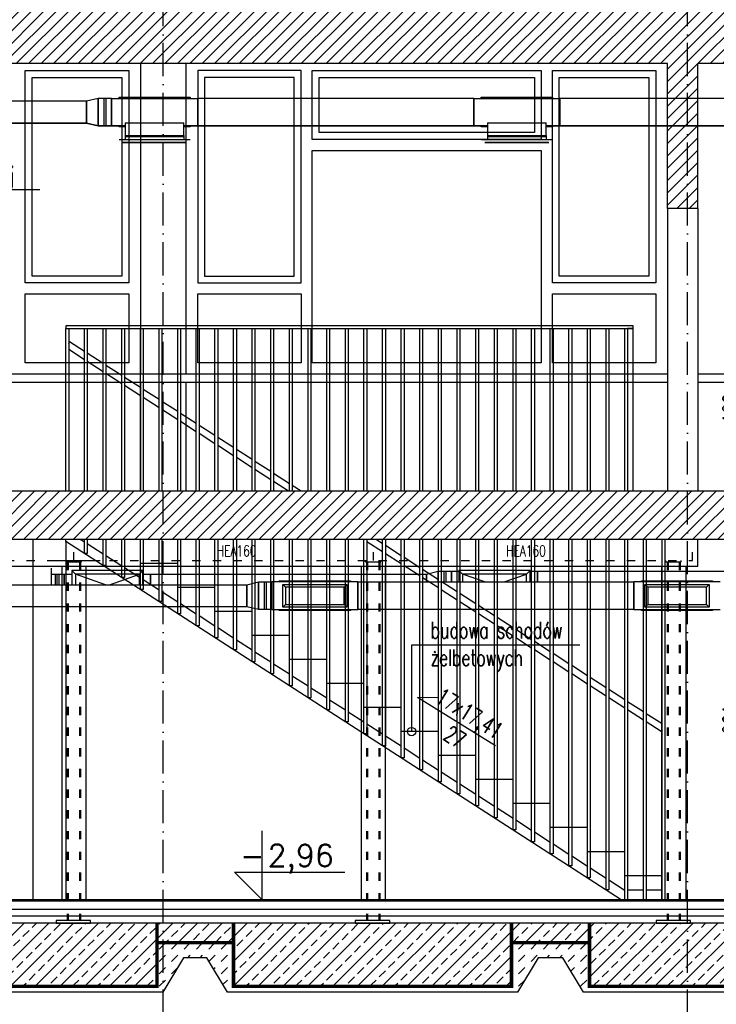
# Model space of a CAD drawing. Header units: millimetres. Extents: x 167273 to 188273, y -125105 to -88145.
# Tile 4 of 210: x 169468 to 169973, y -124735 to -124021. Entities that reach past the tile are written whole.
import ezdxf

# ---------------------------------------------------------------- set-up
doc = ezdxf.new("R2010")
doc.units = ezdxf.units.MM
for name, pattern in [('ACAD_ISO03W100', [30, 12, -18]), ('ACAD_ISO10W100', [18, 12, -3, 0, -3]), ('DASHED', [0.75, 0.5, -0.25])]:
    doc.linetypes.add(name, pattern=pattern)
for name, color, linetype in [('!_balustrada', 173, 'Continuous'), ('!_ppoz', 10, 'Continuous'), ('a-op_leader', 9, 'Continuous'), ('a-op_text', 9, 'Continuous'), ('a-osie', 1, 'ACAD_ISO10W100'), ('a-poziomy', 9, 'Continuous'), ('a-wymiary', 9, 'Continuous'), ('b-cienka', 9, 'Continuous'), ('b-izolacja', 8, 'BATTING'), ('b-konstrukcja', 17, 'Continuous'), ('b-przerywana1', 9, 'ACAD_ISO03W100'), ('b-widokowa', 7, 'Continuous'), ('b-ściany', 2, 'Continuous'), ('h-hatch', 8, 'Continuous')]:
    doc.layers.add(name, color=color, linetype=linetype)
doc.styles.add('PPAB_100', font='romans.shx', dxfattribs={"width": 0.7, "height": 12})
doc.styles.add('PPAB_50', font='romans.shx', dxfattribs={"width": 0.7, "height": 8})
doc.linetypes.add('BATTING', pattern='A,0.0001,-0.1,[134,ltypeshp.shx,S=0.1,R=0,X=-0.1,Y=0],-0.2,[134,ltypeshp.shx,S=0.1,R=180,X=0.1,Y=0],-0.1', length=0.4001)
doc.dimstyles.new('newPPAB_100', dxfattribs={"dimscale": 0, "dimtxt": 16, "dimasz": 1, "dimexe": 10, "dimexo": 10, "dimgap": 5, "dimtad": 1, "dimdec": 0, "dimzin": 0, "dimdsep": 46, "dimtxsty": 'PPAB_100', "dimblk": 'tick_50', "dimcen": 0.09, "dimdle": 5, "dimse1": 1, "dimse2": 1, "dimclrd": 9, "dimclre": 9, "dimclrt": 161, "dimadec": 0, "dimazin": 0, "dimtfac": 1, "dimtdec": 0, "dimtix": 1, "dimtmove": 2, "dimatfit": 0, "dimldrblk": 'tick_50', "dimfxl": 0, "dimtolj": 1, "dimtzin": 0, "dimarcsym": 0})
pattern_1 = [(45, (-27340.637, 31489.755), (-8.9802561, 8.9802561), []), (45, (-27331.656, 31489.755), (-8.9802561, 8.9802561), [6.35, -3.175])]
pattern_2 = [(45, (-27340.6366, 31489.7547), (-4.49012806, 4.49012806), [])]

# ---------------------------------------------------------------- blocks, each defined once
blk = doc.blocks.new('kota')
at = {"layer": 'a-op_text'}
for p, q in [((-27153.37, 102049.9), (-27153.37, 102074.9)), ((-27163.37, 102059.9), (-27123.37, 102059.9)), ((-27153.37, 102049.9), (-27163.37, 102059.9))]:
    blk.add_line(p, q, dxfattribs=at)
at = {"layer": 'a-op_text', "style": 'PPAB_50', "flags": 4}
for tag, p in [('ZNAK', (-27161.37, 102061.9)), ('WARTOSC', (-27151.37, 102061.9))]:
    blk.add_attdef(tag, p, '', height=8, dxfattribs=at)
blk = doc.blocks.new('went_piwnica_przekroj')
at = {"layer": 'h-hatch'}
for p, q in [((3073.99, -1137.66, -50.43), (2923.99, -1137.66, -50.43)), ((3082.49, -1135.66, -50.43), (3073.99, -1137.66, -50.43)), ((3073.99, -1137.66, -50.43), (3073.99, -1145.66, -50.43)), ((3073.99, -1145.66, -50.43), (3073.99, -1137.66, -50.43)), ((3082.49, -1145.66, -50.43), (3082.49, -1135.66, -50.43)), ((3082.49, -1135.66, -50.43), (3082.49, -1145.66, -50.43)), ((3091.99, -1135.66, -50.43), (3082.49, -1135.66, -50.43)), ((3086.49, -1135.66, -50.43), (3086.49, -1155.66, -50.43)), ((3087.99, -1135.66, -50.43), (3087.99, -1155.66, -50.43)), ((3091.99, -1135.66, -50.43), (3091.99, -1155.66, -50.43)), ((3091.99, -1135.66, -50.43), (3154.49, -1135.66, -50.43)), ((3091.99, -1145.66, -50.43), (3091.99, -1135.66, -50.43)), ((3154.49, -1135.66, -50.43), (3154.49, -1145.66, -50.43)), ((3354.49, -1135.66, -50.43), (3154.49, -1135.66, -50.43)), ((3154.49, -1155.66, -50.43), (3154.49, -1135.66, -50.43)), ((3354.49, -1135.66, -50.43), (3354.49, -1155.66, -50.43)), ((3354.49, -1135.66, -50.43), (3416.99, -1135.66, -50.43)), ((3354.49, -1145.66, -50.43), (3354.49, -1135.66, -50.43)), ((3416.99, -1135.66, -50.43), (3416.99, -1145.66, -50.43)), ((3642.99, -1135.66, -50.43), (3416.99, -1135.66, -50.43)), ((3416.99, -1155.66, -50.43), (3416.99, -1135.66, -50.43)), ((3073.99, -1145.66, -50.43), (3073.99, -1153.66, -50.43)), ((3073.99, -1153.66, -50.43), (3073.99, -1145.66, -50.43)), ((3082.49, -1155.66, -50.43), (3082.49, -1145.66, -50.43)), ((3082.49, -1145.66, -50.43), (3082.49, -1155.66, -50.43)), ((3091.99, -1155.66, -50.43), (3091.99, -1145.66, -50.43)), ((3154.49, -1145.66, -50.43), (3154.49, -1155.66, -50.43)), ((3354.49, -1155.66, -50.43), (3354.49, -1145.66, -50.43)), ((3416.99, -1145.66, -50.43), (3416.99, -1155.66, -50.43)), ((2923.99, -1153.66, -50.43), (3073.99, -1153.66, -50.43)), ((3073.99, -1153.66, -50.43), (3082.49, -1155.66, -50.43)), ((3082.49, -1155.66, -50.43), (3091.99, -1155.66, -50.43)), ((3101.99, -1155.66, -50.43), (3091.99, -1155.66, -50.43)), ((3101.99, -1153.46, -50.43), (3144.49, -1153.46, -50.43)), ((3101.99, -1153.46, -50.43), (3101.99, -1155.66, -50.43)), ((3101.99, -1155.66, -50.43), (3101.99, -1162.66, -50.43)), ((3144.49, -1162.66, -50.43), (3144.49, -1153.46, -50.43)), ((3154.49, -1155.66, -50.43), (3144.49, -1155.66, -50.43)), ((3154.49, -1155.66, -50.43), (3354.49, -1155.66, -50.43)), ((3364.49, -1155.66, -50.43), (3354.49, -1155.66, -50.43)), ((3364.49, -1153.46, -50.43), (3406.99, -1153.46, -50.43)), ((3364.49, -1153.46, -50.43), (3364.49, -1155.66, -50.43)), ((3364.49, -1155.66, -50.43), (3364.49, -1162.66, -50.43)), ((3406.99, -1162.66, -50.43), (3406.99, -1153.46, -50.43)), ((3416.99, -1155.66, -50.43), (3406.99, -1155.66, -50.43)), ((3416.99, -1155.66, -50.43), (3642.99, -1155.66, -50.43)), ((3101.99, -1162.66, -50.43), (3144.49, -1162.66, -50.43)), ((3101.99, -1162.66, -50.43), (3101.99, -1165.66, -50.43)), ((3144.49, -1162.66, -50.43), (3144.49, -1165.66, -50.43)), ((3364.49, -1162.66, -50.43), (3406.99, -1162.66, -50.43)), ((3364.49, -1162.66, -50.43), (3364.49, -1165.66, -50.43)), ((3406.99, -1162.66, -50.43), (3406.99, -1165.66, -50.43)), ((3101.99, -1165.66, -50.43), (3097.49, -1165.66, -50.43)), ((3144.49, -1165.66, -50.43), (3101.99, -1165.66, -50.43)), ((3148.99, -1165.66, -50.43), (3144.49, -1165.66, -50.43)), ((3364.49, -1165.66, -50.43), (3359.99, -1165.66, -50.43)), ((3406.99, -1165.66, -50.43), (3364.49, -1165.66, -50.43)), ((3411.49, -1165.66, -50.43), (3406.99, -1165.66, -50.43)), ((3065.84, -1480.41, -50.43), (3065.84, -1488.16, -50.43)), ((3112.34, -1480.41, -50.43), (3065.84, -1480.41, -50.43)), ((3087.68, -1488.16, -50.43), (3065.84, -1480.41, -50.43)), ((3090.5, -1488.16, -50.43), (3112.34, -1480.41, -50.43)), ((3112.34, -1488.16, -50.43), (3112.34, -1480.41, -50.43)), ((3346.34, -1480.41, -50.43), (3346.34, -1486.16, -50.43)), ((3392.84, -1480.41, -50.43), (3346.34, -1480.41, -50.43)), ((3362.54, -1486.16, -50.43), (3346.34, -1480.41, -50.43)), ((3376.63, -1486.16, -50.43), (3392.84, -1480.41, -50.43)), ((3392.84, -1486.16, -50.43), (3392.84, -1480.41, -50.43))]:
    blk.add_line(p, q, dxfattribs=at)
at = {"layer": 'h-hatch', "extrusion": (-1.22465e-16, -1, 1.83697e-16)}
for p, q in [((3097.49, -1134.91, -50.43), (3098.24, -1135.66, -50.43)), ((3097.49, -1134.91, -50.43), (3148.99, -1134.91, -50.43)), ((3097.49, -1135.66, -50.43), (3097.49, -1134.91, -50.43)), ((3148.24, -1135.66, -50.43), (3148.99, -1134.91, -50.43)), ((3148.99, -1134.91, -50.43), (3148.99, -1135.66, -50.43)), ((3359.99, -1134.91, -50.43), (3360.74, -1135.66, -50.43)), ((3359.99, -1134.91, -50.43), (3411.49, -1134.91, -50.43)), ((3359.99, -1135.66, -50.43), (3359.99, -1134.91, -50.43)), ((3410.74, -1135.66, -50.43), (3411.49, -1134.91, -50.43)), ((3411.49, -1134.91, -50.43), (3411.49, -1135.66, -50.43)), ((3073.99, -1153.66, -50.43), (2923.99, -1153.66, -50.43)), ((3082.49, -1155.66, -50.43), (3073.99, -1153.66, -50.43)), ((3091.99, -1155.66, -50.43), (3082.49, -1155.66, -50.43)), ((3091.99, -1155.66, -50.43), (3101.99, -1155.66, -50.43)), ((3097.49, -1156.41, -50.43), (3098.24, -1155.66, -50.43)), ((3097.49, -1156.41, -50.43), (3097.49, -1155.66, -50.43)), ((3144.49, -1155.66, -50.43), (3154.49, -1155.66, -50.43)), ((3148.99, -1156.41, -50.43), (3148.24, -1155.66, -50.43)), ((3148.99, -1155.66, -50.43), (3148.99, -1156.41, -50.43)), ((3354.49, -1155.66, -50.43), (3154.49, -1155.66, -50.43)), ((3354.49, -1155.66, -50.43), (3364.49, -1155.66, -50.43)), ((3359.99, -1156.41, -50.43), (3360.74, -1155.66, -50.43)), ((3359.99, -1156.41, -50.43), (3359.99, -1155.66, -50.43)), ((3406.99, -1155.66, -50.43), (3416.99, -1155.66, -50.43)), ((3411.49, -1156.41, -50.43), (3410.74, -1155.66, -50.43)), ((3411.49, -1155.66, -50.43), (3411.49, -1156.41, -50.43)), ((3642.99, -1155.66, -50.43), (3416.99, -1155.66, -50.43)), ((3101.99, -1156.41, -50.43), (3097.49, -1156.41, -50.43)), ((3148.99, -1156.41, -50.43), (3144.49, -1156.41, -50.43)), ((3364.49, -1156.41, -50.43), (3359.99, -1156.41, -50.43)), ((3411.49, -1156.41, -50.43), (3406.99, -1156.41, -50.43)), ((2990.12, -1488.16, -50.43), (3190.12, -1488.16, -50.43)), ((3190.12, -1488.16, -50.43), (3198.62, -1486.16, -50.43)), ((3190.12, -1488.16, -50.43), (3190.12, -1504.16, -50.43)), ((3190.12, -1504.16, -50.43), (3190.12, -1488.16, -50.43)), ((3198.62, -1506.16, -50.43), (3198.62, -1486.16, -50.43)), ((3198.62, -1486.16, -50.43), (3198.62, -1506.16, -50.43)), ((3198.62, -1486.16, -50.43), (3208.12, -1486.16, -50.43)), ((3202.62, -1486.16, -50.43), (3202.62, -1506.16, -50.43)), ((3204.12, -1486.16, -50.43), (3204.12, -1506.16, -50.43)), ((3208.12, -1486.16, -50.43), (3208.12, -1496.16, -50.43)), ((3270.62, -1486.16, -50.43), (3208.12, -1486.16, -50.43)), ((3208.12, -1506.16, -50.43), (3208.12, -1486.16, -50.43)), ((3213.62, -1485.41, -50.43), (3214.36, -1486.16, -50.43)), ((3213.62, -1485.41, -50.43), (3265.12, -1485.41, -50.43)), ((3213.62, -1486.16, -50.43), (3213.62, -1485.41, -50.43)), ((3264.36, -1486.16, -50.43), (3265.12, -1485.41, -50.43)), ((3265.12, -1485.41, -50.43), (3265.12, -1486.16, -50.43)), ((3270.62, -1486.16, -50.43), (3270.62, -1506.16, -50.43)), ((3270.62, -1486.16, -50.43), (3470.62, -1486.16, -50.43)), ((3270.62, -1496.16, -50.43), (3270.62, -1486.16, -50.43)), ((3470.62, -1486.16, -50.43), (3470.62, -1496.16, -50.43)), ((3533.12, -1486.16, -50.43), (3470.62, -1486.16, -50.43)), ((3470.62, -1506.16, -50.43), (3470.62, -1486.16, -50.43)), ((3476.12, -1485.41, -50.43), (3476.86, -1486.16, -50.43)), ((3476.12, -1485.41, -50.43), (3527.62, -1485.41, -50.43)), ((3476.12, -1486.16, -50.43), (3476.12, -1485.41, -50.43)), ((3526.86, -1486.16, -50.43), (3527.62, -1485.41, -50.43)), ((3527.62, -1485.41, -50.43), (3527.62, -1486.16, -50.43)), ((3208.12, -1496.16, -50.43), (3208.12, -1506.16, -50.43)), ((3270.62, -1506.16, -50.43), (3270.62, -1496.16, -50.43)), ((3470.62, -1496.16, -50.43), (3470.62, -1506.16, -50.43)), ((3190.12, -1504.16, -50.43), (2990.12, -1504.16, -50.43)), ((3198.62, -1506.16, -50.43), (3190.12, -1504.16, -50.43)), ((3208.12, -1506.16, -50.43), (3198.62, -1506.16, -50.43)), ((3208.12, -1506.16, -50.43), (3270.62, -1506.16, -50.43)), ((3213.62, -1506.91, -50.43), (3214.36, -1506.16, -50.43)), ((3213.62, -1506.91, -50.43), (3213.62, -1506.16, -50.43)), ((3265.12, -1506.91, -50.43), (3213.62, -1506.91, -50.43)), ((3265.12, -1506.91, -50.43), (3264.36, -1506.16, -50.43)), ((3265.12, -1506.16, -50.43), (3265.12, -1506.91, -50.43)), ((3470.62, -1506.16, -50.43), (3270.62, -1506.16, -50.43)), ((3470.62, -1506.16, -50.43), (3533.12, -1506.16, -50.43)), ((3476.12, -1506.91, -50.43), (3476.86, -1506.16, -50.43)), ((3476.12, -1506.91, -50.43), (3476.12, -1506.16, -50.43)), ((3527.62, -1506.91, -50.43), (3476.12, -1506.91, -50.43)), ((3527.62, -1506.91, -50.43), (3526.86, -1506.16, -50.43)), ((3527.62, -1506.16, -50.43), (3527.62, -1506.91, -50.43))]:
    blk.add_line(p, q, dxfattribs=at)
at = {"layer": 'h-hatch', "extrusion": (-1.83697e-16, -1, 3.06162e-16)}
for p, q in [((3101.99, -1165.66, -50.43), (3099.99, -1165.66, -50.43)), ((3146.49, -1167.66, -50.43), (3099.99, -1167.66, -50.43)), ((3146.49, -1167.66, -50.43), (3099.99, -1167.66, -50.43)), ((3099.99, -1167.66, -50.43), (3146.49, -1167.66, -50.43)), ((3101.99, -1163.66, -50.43), (3101.99, -1165.66, -50.43)), ((3144.49, -1163.66, -50.43), (3101.99, -1163.66, -50.43)), ((3144.49, -1165.66, -50.43), (3101.99, -1165.66, -50.43)), ((3144.49, -1163.66, -50.43), (3144.49, -1165.66, -50.43)), ((3146.49, -1165.66, -50.43), (3144.49, -1165.66, -50.43)), ((3364.49, -1165.66, -50.43), (3362.49, -1165.66, -50.43)), ((3408.99, -1167.66, -50.43), (3362.49, -1167.66, -50.43)), ((3408.99, -1167.66, -50.43), (3362.49, -1167.66, -50.43)), ((3362.49, -1167.66, -50.43), (3408.99, -1167.66, -50.43)), ((3364.49, -1163.66, -50.43), (3364.49, -1165.66, -50.43)), ((3406.99, -1163.66, -50.43), (3364.49, -1163.66, -50.43)), ((3406.99, -1165.66, -50.43), (3364.49, -1165.66, -50.43)), ((3406.99, -1163.66, -50.43), (3406.99, -1165.66, -50.43)), ((3408.99, -1165.66, -50.43), (3406.99, -1165.66, -50.43))]:
    blk.add_line(p, q, dxfattribs=at)
at = {"layer": 'h-hatch', "extrusion": (2.44929e-16, 1, -1.83697e-16)}
for p, q in [((3048.34, -1476.16, -50.43), (3048.34, -1480.66, -50.43)), ((3048.34, -1480.66, -50.43), (3048.34, -1488.16, -50.43)), ((3051.34, -1480.66, -50.43), (3048.34, -1480.66, -50.43)), ((3048.34, -1480.66, -50.43), (3048.34, -1488.16, -50.43)), ((3057.84, -1480.66, -50.43), (3048.34, -1480.66, -50.43)), ((3051.34, -1488.16, -50.43), (3051.34, -1480.66, -50.43)), ((3052.34, -1480.66, -50.43), (3052.34, -1488.16, -50.43)), ((3053.84, -1480.66, -50.43), (3053.84, -1488.16, -50.43)), ((3057.84, -1480.66, -50.43), (3057.84, -1488.16, -50.43)), ((3063.34, -1480.66, -50.43), (3057.84, -1480.66, -50.43)), ((3057.84, -1488.16, -50.43), (3057.84, -1480.66, -50.43)), ((3063.34, -1477.91, -50.43), (3065.84, -1480.41, -50.43)), ((3063.34, -1477.91, -50.43), (3063.34, -1488.16, -50.43)), ((3114.84, -1477.91, -50.43), (3063.34, -1477.91, -50.43)), ((3114.84, -1477.91, -50.43), (3112.34, -1480.41, -50.43)), ((3114.84, -1488.16, -50.43), (3114.84, -1477.91, -50.43)), ((3120.34, -1480.66, -50.43), (3114.84, -1480.66, -50.43)), ((3120.34, -1480.66, -50.43), (3120.34, -1488.16, -50.43)), ((3320.34, -1480.66, -50.43), (3120.34, -1480.66, -50.43)), ((3120.34, -1488.16, -50.43), (3120.34, -1480.66, -50.43)), ((3328.84, -1478.66, -50.43), (3320.34, -1480.66, -50.43)), ((3320.34, -1480.66, -50.43), (3320.34, -1486.16, -50.43)), ((3320.34, -1486.16, -50.43), (3320.34, -1480.66, -50.43)), ((3328.84, -1486.16, -50.43), (3328.84, -1478.66, -50.43)), ((3328.84, -1478.66, -50.43), (3328.84, -1486.16, -50.43)), ((3338.34, -1478.66, -50.43), (3328.84, -1478.66, -50.43)), ((3332.84, -1478.66, -50.43), (3332.84, -1486.16, -50.43)), ((3334.34, -1478.66, -50.43), (3334.34, -1486.16, -50.43)), ((3338.34, -1478.66, -50.43), (3338.34, -1486.16, -50.43)), ((3343.84, -1478.66, -50.43), (3338.34, -1478.66, -50.43)), ((3338.34, -1486.16, -50.43), (3338.34, -1478.66, -50.43)), ((3343.84, -1477.91, -50.43), (3346.34, -1480.41, -50.43)), ((3343.84, -1477.91, -50.43), (3343.84, -1486.16, -50.43)), ((3395.34, -1477.91, -50.43), (3343.84, -1477.91, -50.43)), ((3395.34, -1477.91, -50.43), (3392.84, -1480.41, -50.43)), ((3395.34, -1486.16, -50.43), (3395.34, -1477.91, -50.43)), ((3400.84, -1478.66, -50.43), (3395.34, -1478.66, -50.43)), ((3400.84, -1478.66, -50.43), (3400.84, -1486.16, -50.43)), ((3600.84, -1478.66, -50.43), (3400.84, -1478.66, -50.43)), ((3400.84, -1486.16, -50.43), (3400.84, -1478.66, -50.43))]:
    blk.add_line(p, q, dxfattribs=at)
at = {"layer": 'h-hatch', "extrusion": (0, -1.22465e-16, -1)}
for p, q in [((3216.12, -1487.91, -50.43), (3218.12, -1489.91, -50.43)), ((3216.12, -1487.91, -50.43), (3262.62, -1487.91, -50.43)), ((3216.12, -1504.41, -50.43), (3216.12, -1487.91, -50.43)), ((3260.62, -1489.91, -50.43), (3218.12, -1489.91, -50.43)), ((3218.12, -1489.91, -50.43), (3218.12, -1502.41, -50.43)), ((3260.62, -1489.91, -50.43), (3262.62, -1487.91, -50.43)), ((3260.62, -1502.41, -50.43), (3260.62, -1489.91, -50.43)), ((3262.62, -1487.91, -50.43), (3262.62, -1504.41, -50.43)), ((3478.62, -1487.91, -50.43), (3480.62, -1489.91, -50.43)), ((3478.62, -1487.91, -50.43), (3525.12, -1487.91, -50.43)), ((3478.62, -1504.41, -50.43), (3478.62, -1487.91, -50.43)), ((3523.12, -1489.91, -50.43), (3480.62, -1489.91, -50.43)), ((3480.62, -1489.91, -50.43), (3480.62, -1502.41, -50.43)), ((3523.12, -1489.91, -50.43), (3525.12, -1487.91, -50.43)), ((3523.12, -1502.41, -50.43), (3523.12, -1489.91, -50.43)), ((3525.12, -1487.91, -50.43), (3525.12, -1504.41, -50.43)), ((3216.12, -1504.41, -50.43), (3218.12, -1502.41, -50.43)), ((3262.62, -1504.41, -50.43), (3216.12, -1504.41, -50.43)), ((3218.12, -1502.41, -50.43), (3260.62, -1502.41, -50.43)), ((3262.62, -1504.41, -50.43), (3260.62, -1502.41, -50.43)), ((3478.62, -1504.41, -50.43), (3480.62, -1502.41, -50.43)), ((3525.12, -1504.41, -50.43), (3478.62, -1504.41, -50.43)), ((3480.62, -1502.41, -50.43), (3523.12, -1502.41, -50.43)), ((3525.12, -1504.41, -50.43), (3523.12, -1502.41, -50.43))]:
    blk.add_line(p, q, dxfattribs=at)
blk = doc.blocks.new('tick_50')
at = {"color": 9, "ltscale": 20}
for p, q in [((0, 10), (0, -10)), ((-5, 0), (5, 0))]:
    blk.add_line(p, q, dxfattribs=at)
at = {"color": 0}
blk.add_line((2.5, 2.5), (-2.5, -2.5), dxfattribs=at)

msp = doc.modelspace()

# ---------------------------------------------------------------- hatches: boundary and pattern name
at = {"layer": 'h-hatch'}
h = msp.add_hatch(dxfattribs=at)
h.set_pattern_fill('ANSI31', color=256, scale=2, style=0)
h.set_pattern_definition(pattern_2)
h.paths.add_polyline_path([(170700.81, -124013.12), (169967.82, -124013.12), (169967.82, -123883.15), (169937.81, -123883.15), (169937.81, -124013.12), (169206.81, -124013.12), (169206.81, -123883.15), (169176.81, -123883.15), (169176.81, -124013.12), (168881.81, -124013.12), (168881.81, -123997.22), (168851.21, -123997.22), (168851.21, -123981.31), (168820.61, -123981.31), (168820.61, -123965.4), (168790.01, -123965.4), (168790.01, -123949.49), (168759.41, -123949.49), (168759.41, -123933.58), (168728.81, -123933.58), (168728.81, -123917.67), (168698.21, -123917.67), (168698.21, -123901.76), (168667.61, -123901.76), (168667.61, -123885.85), (168637.01, -123885.85), (168637.01, -123883.15), (168594.96, -123883.15), (168876.81, -124029.68), (168876.81, -124053.12), (169174.81, -124053.12), (170700.81, -124053.12)])
h = msp.add_hatch(dxfattribs=at)
h.set_pattern_fill('ANSI31', color=256, scale=2, style=0)
h.set_pattern_definition(pattern_2)
h.paths.add_polyline_path([(169937.81, -124363.12), (169206.81, -124363.12), (169206.81, -124053.12), (169174.81, -124053.12), (169174.81, -124363.12), (168881.81, -124363.12), (168844.87, -124363.12), (168783.81, -124363.12), (168783.81, -124381.12), (168784.81, -124381.12), (168784.81, -124398.12), (169175.81, -124398.12), (169175.81, -124422.12), (169217.81, -124422.12), (169217.81, -124398.12), (169937.81, -124398.12)])
h = msp.add_hatch(dxfattribs=at)
h.set_pattern_fill('ANSI31', color=256, scale=2, style=0)
h.set_pattern_definition(pattern_2)
h.paths.add_polyline_path([(169959.81, -124053.12), (169937.81, -124053.12), (169937.81, -124078.32), (169959.81, -124078.32)])
h.paths.add_polyline_path([(169959.81, -124078.32), (169937.81, -124078.32), (169937.81, -124098.32), (169959.81, -124098.32)])
h.paths.add_polyline_path([(169959.81, -124098.32), (169937.81, -124098.32), (169937.81, -124158.12), (169959.81, -124158.12)])
h = msp.add_hatch(dxfattribs=at)
h.set_pattern_fill('ANSI31', color=256, scale=2, style=0)
h.set_pattern_definition(pattern_2)
h.paths.add_polyline_path([(170670.83, -124363.12), (169937.81, -124363.12), (169937.81, -124398.12), (170670.83, -124398.12)])
h.paths.add_polyline_path([(170695.83, -124363.12), (170670.83, -124363.12), (170670.83, -124398.12), (170695.83, -124398.12)])
h.paths.add_polyline_path([(171098.81, -124363.12), (170695.83, -124363.12), (170695.83, -124398.12), (171045.81, -124398.12), (171045.81, -124418.82), (171089.81, -124418.82), (171089.81, -124398.12), (171098.81, -124398.12)])
h.paths.add_polyline_path([(170728.81, -124398.12), (170699.81, -124398.12), (170699.81, -124418.82), (170702.83, -124418.82), (170705.83, -124418.82), (170728.81, -124418.82)])
h.paths.add_polyline_path([(170705.83, -124418.82), (170702.83, -124418.82), (170699.81, -124418.82), (170699.81, -124438.12), (170705.83, -124438.12)])
h.paths.add_polyline_path([(170728.81, -124418.82), (170705.83, -124418.82), (170705.83, -124438.12), (170728.81, -124438.12)])
h.paths.add_polyline_path([(171089.81, -124418.82), (171045.81, -124418.82), (171045.81, -124458.82), (171089.81, -124458.82)])
h.paths.add_polyline_path([(171089.81, -124458.82), (171045.81, -124458.82), (171045.81, -124584.12), (171089.81, -124584.12)])
h = msp.add_hatch(dxfattribs=at)
h.set_pattern_fill('ANSI33', color=256, scale=2, style=0)
h.set_pattern_definition(pattern_1)
h.paths.add_polyline_path([(169567.13, -124676.12), (169447.13, -124676.12), (169447.13, -124721.12), (169567.13, -124721.12)])
h = msp.add_hatch(dxfattribs=at)
h.set_pattern_fill('ANSI33', color=256, scale=2, style=0)
h.set_pattern_definition(pattern_1)
h.paths.add_polyline_path([(169623.95, -124676.12), (169567.13, -124676.12), (169567.13, -124691.12), (169623.95, -124691.12)])
h = msp.add_hatch(dxfattribs=at)
h.set_pattern_fill('ANSI33', color=256, scale=2, style=0)
h.set_pattern_definition(pattern_1)
h.paths.add_polyline_path([(169823.95, -124676.12), (169623.95, -124676.12), (169623.95, -124721.12), (169823.95, -124721.12)])
h = msp.add_hatch(dxfattribs=at)
h.set_pattern_fill('ANSI33', color=256, scale=2, style=0)
h.set_pattern_definition(pattern_1)
h.paths.add_polyline_path([(169881.97, -124676.12), (169823.95, -124676.12), (169823.95, -124691.12), (169881.97, -124691.12)])
h = msp.add_hatch(dxfattribs=at)
h.set_pattern_fill('ANSI33', color=256, scale=2, style=0)
h.set_pattern_definition(pattern_1)
h.paths.add_polyline_path([(170001.97, -124676.12), (169881.97, -124676.12), (169881.97, -124721.12), (170001.97, -124721.12)])
h = msp.add_hatch(dxfattribs=at)
h.set_pattern_fill('DASH', color=256, scale=2, angle=45, style=0)
h.set_pattern_definition([(45, (-27340.6366, 31489.7547), (9e-16, 8.98025612), [6.35, -6.35])])
h.paths.add_polyline_path([(169587.13, -124701.12), (169603.95, -124701.12), (169618.95, -124726.12), (169828.95, -124726.12), (169843.95, -124701.12), (169861.97, -124701.12), (169876.97, -124726.12), (170001.97, -124726.12), (170001.97, -124721.12), (169881.97, -124721.12), (169881.97, -124691.12), (169823.95, -124691.12), (169823.95, -124721.12), (169623.95, -124721.12), (169623.95, -124691.12), (169567.13, -124691.12), (169567.13, -124721.12), (169447.13, -124721.12), (169447.13, -124726.12), (169572.13, -124726.12)])

# ---------------------------------------------------------------- linework, layer by layer
at = {"layer": '!_balustrada'}
for p, q in [((169555.81, -124284.12), (169555.81, -124363.12)), ((169501.81, -124399.57), (169501.81, -124398.12))]:
    msp.add_line(p, q, dxfattribs=at)
msp.add_lwpolyline([(169501.81, -124245.12), (169912.81, -124245.12), (169912.81, -124243.12), (169501.81, -124243.12)], close=True, dxfattribs=at)
for points in [[(169501.81, -124363.12), (169501.81, -124245.12), (169503.81, -124245.12), (169503.81, -124363.12)], [(169515.31, -124363.12), (169515.31, -124245.12), (169517.31, -124245.12), (169517.31, -124363.12)], [(169528.81, -124363.12), (169528.81, -124245.12), (169530.81, -124245.12), (169530.81, -124363.12)], [(169542.31, -124363.12), (169542.31, -124245.12), (169544.31, -124245.12), (169544.31, -124363.12)], [(169555.81, -124363.12), (169555.81, -124245.12), (169557.81, -124245.12), (169557.81, -124363.12)], [(169569.31, -124363.12), (169569.31, -124245.12), (169571.31, -124245.12), (169571.31, -124363.12)], [(169582.81, -124363.12), (169582.81, -124245.12), (169584.81, -124245.12), (169584.81, -124363.12)], [(169596.31, -124363.12), (169596.31, -124245.12), (169598.31, -124245.12), (169598.31, -124363.12)], [(169609.81, -124363.12), (169609.81, -124245.12), (169611.81, -124245.12), (169611.81, -124363.12)], [(169623.31, -124363.12), (169623.31, -124245.12), (169625.31, -124245.12), (169625.31, -124363.12)], [(169636.81, -124363.12), (169636.81, -124245.12), (169638.81, -124245.12), (169638.81, -124363.12)], [(169650.31, -124363.12), (169650.31, -124245.12), (169652.31, -124245.12), (169652.31, -124363.12)], [(169663.81, -124363.12), (169663.81, -124245.12), (169665.81, -124245.12), (169665.81, -124363.12)], [(169677.31, -124363.12), (169677.31, -124245.12), (169679.31, -124245.12), (169679.31, -124363.12)], [(169690.81, -124363.12), (169690.81, -124245.12), (169692.81, -124245.12), (169692.81, -124363.12)], [(169704.31, -124363.12), (169704.31, -124245.12), (169706.31, -124245.12), (169706.31, -124363.12)], [(169717.81, -124363.12), (169717.81, -124245.12), (169719.81, -124245.12), (169719.81, -124363.12)], [(169731.31, -124363.12), (169731.31, -124245.12), (169733.31, -124245.12), (169733.31, -124363.12)], [(169744.81, -124363.12), (169744.81, -124245.12), (169746.81, -124245.12), (169746.81, -124363.12)], [(169758.31, -124363.12), (169758.31, -124245.12), (169760.31, -124245.12), (169760.31, -124363.12)], [(169771.81, -124363.12), (169771.81, -124245.12), (169773.81, -124245.12), (169773.81, -124363.12)], [(169785.31, -124363.12), (169785.31, -124245.12), (169787.31, -124245.12), (169787.31, -124363.12)], [(169798.81, -124363.12), (169798.81, -124245.12), (169800.81, -124245.12), (169800.81, -124363.12)], [(169812.31, -124363.12), (169812.31, -124245.12), (169814.31, -124245.12), (169814.31, -124363.12)], [(169825.81, -124363.12), (169825.81, -124245.12), (169827.81, -124245.12), (169827.81, -124363.12)], [(169839.31, -124363.12), (169839.31, -124245.12), (169841.31, -124245.12), (169841.31, -124363.12)], [(169852.81, -124363.12), (169852.81, -124245.12), (169854.81, -124245.12), (169854.81, -124363.12)], [(169866.31, -124363.12), (169866.31, -124245.12), (169868.31, -124245.12), (169868.31, -124363.12)], [(169879.81, -124363.12), (169879.81, -124245.12), (169881.81, -124245.12), (169881.81, -124363.12)], [(169893.31, -124363.12), (169893.31, -124245.12), (169895.31, -124245.12), (169895.31, -124363.12)], [(169906.81, -124363.12), (169906.81, -124245.12), (169908.81, -124245.12), (169908.81, -124363.12)], [(169912.81, -124363.12), (169912.81, -124245.12), (169908.81, -124245.12), (169908.81, -124363.12)], [(169503.81, -124255.97), (169504.52, -124254.87)], [(169515.31, -124261.83), (169504.52, -124254.87)], [(169515.31, -124267.78), (169503.81, -124260.36)], [(169528.81, -124270.54), (169517.31, -124263.12)], [(169528.81, -124276.49), (169517.31, -124269.07)], [(169542.31, -124279.24), (169530.81, -124271.83)], [(169542.31, -124285.19), (169530.81, -124277.78)], [(169555.81, -124287.95), (169544.31, -124280.53)], [(169555.81, -124293.9), (169544.31, -124286.48)], [(169569.31, -124296.65), (169557.81, -124289.24)], [(169569.31, -124302.6), (169557.81, -124295.19)], [(169582.81, -124305.36), (169571.31, -124297.94)], [(169582.81, -124311.31), (169571.31, -124303.89)], [(169596.31, -124314.07), (169584.81, -124306.65)], [(169596.31, -124320.01), (169584.81, -124312.6)], [(169609.81, -124322.77), (169598.31, -124315.36)], [(169609.81, -124328.72), (169598.31, -124321.3)], [(169623.31, -124331.48), (169611.81, -124324.06)], [(169623.31, -124337.43), (169611.81, -124330.01)], [(169636.81, -124340.18), (169625.31, -124332.77)], [(169636.81, -124346.13), (169625.31, -124338.72)], [(169650.31, -124348.89), (169638.81, -124341.47)], [(169650.31, -124354.84), (169638.81, -124347.42)], [(169663.81, -124357.59), (169652.31, -124350.18)], [(169663.16, -124363.12), (169652.31, -124356.13)], [(169672.39, -124363.12), (169665.81, -124358.88)], [(169515.31, -124399.95), (169512.21, -124397.95)], [(169517.31, -124398.12), (169517.31, -124408.28), (169515.31, -124408.28), (169515.31, -124398.12)], [(169530.81, -124398.12), (169530.81, -124416.99), (169528.81, -124416.99), (169528.81, -124398.12)], [(169544.31, -124398.12), (169544.31, -124425.69), (169542.31, -124425.69), (169542.31, -124398.12)], [(169557.81, -124398.12), (169557.81, -124434.4), (169555.81, -124434.4), (169555.81, -124398.12)], [(169571.31, -124398.12), (169571.31, -124443.1), (169569.31, -124443.1), (169569.31, -124398.12)], [(169584.81, -124398.12), (169584.81, -124451.81), (169582.81, -124451.81), (169582.81, -124398.12)], [(169598.31, -124398.12), (169598.31, -124460.52), (169596.31, -124460.52), (169596.31, -124398.12)], [(169611.81, -124398.12), (169611.81, -124469.22), (169609.81, -124469.22), (169609.81, -124398.12)], [(169625.31, -124398.12), (169625.31, -124477.93), (169623.31, -124477.93), (169623.31, -124398.12)], [(169638.81, -124398.12), (169638.81, -124486.63), (169636.81, -124486.63), (169636.81, -124398.12)], [(169652.31, -124398.12), (169652.31, -124495.34), (169650.31, -124495.34), (169650.31, -124398.12)], [(169665.81, -124398.12), (169665.81, -124504.05), (169663.81, -124504.05), (169663.81, -124398.12)], [(169679.31, -124398.12), (169679.31, -124512.75), (169677.31, -124512.75), (169677.31, -124398.12)], [(169692.81, -124398.12), (169692.81, -124521.46), (169690.81, -124521.46), (169690.81, -124398.12)], [(169706.31, -124398.12), (169706.31, -124530.16), (169704.31, -124530.16), (169704.31, -124398.12)], [(169717.81, -124398.37), (169717.44, -124398.12)], [(169719.81, -124398.12), (169719.81, -124538.87), (169717.81, -124538.87), (169717.81, -124398.12)], [(169731.31, -124401.12), (169726.66, -124398.12)], [(169733.31, -124398.12), (169733.31, -124547.57), (169731.31, -124547.57), (169731.31, -124398.12)], [(169746.81, -124398.12), (169746.81, -124556.28), (169744.81, -124556.28), (169744.81, -124398.12)], [(169760.31, -124398.12), (169760.31, -124564.99), (169758.31, -124564.99), (169758.31, -124398.12)], [(169773.81, -124398.12), (169773.81, -124573.69), (169771.81, -124573.69), (169771.81, -124398.12)], [(169787.31, -124398.12), (169787.31, -124582.4), (169785.31, -124582.4), (169785.31, -124398.12)], [(169800.81, -124398.12), (169800.81, -124591.1), (169798.81, -124591.1), (169798.81, -124398.12)], [(169814.31, -124398.12), (169814.31, -124599.81), (169812.31, -124599.81), (169812.31, -124398.12)], [(169827.81, -124398.12), (169827.81, -124608.52), (169825.81, -124608.52), (169825.81, -124398.12)], [(169841.31, -124398.12), (169841.31, -124617.22), (169839.31, -124617.22), (169839.31, -124398.12)], [(169854.81, -124398.12), (169854.81, -124625.93), (169852.81, -124625.93), (169852.81, -124398.12)], [(169868.31, -124398.12), (169868.31, -124634.63), (169866.31, -124634.63), (169866.31, -124398.12)], [(169881.81, -124398.12), (169881.81, -124643.34), (169879.81, -124643.34), (169879.81, -124398.12)], [(169895.31, -124398.12), (169895.31, -124652.05), (169893.31, -124652.05), (169893.31, -124398.12)], [(169908.81, -124398.12), (169908.81, -124659.12), (169906.81, -124659.12), (169906.81, -124398.12)], [(169922.31, -124398.12), (169922.31, -124659.12), (169920.31, -124659.12), (169920.31, -124398.12)], [(169935.81, -124398.12), (169935.81, -124659.12), (169933.81, -124659.12), (169933.81, -124398.12)], [(169904.29, -124659.12), (169501.81, -124399.57)], [(169528.81, -124408.66), (169517.31, -124401.24)], [(169731.31, -124407.07), (169719.81, -124399.66)], [(169744.81, -124409.83), (169733.31, -124402.41)], [(169542.31, -124417.36), (169530.81, -124409.95)], [(169744.81, -124415.78), (169733.31, -124408.36)], [(169758.31, -124418.54), (169746.81, -124411.12)], [(169555.81, -124426.07), (169544.31, -124418.65)], [(169758.31, -124424.49), (169746.81, -124417.07)], [(169771.81, -124427.24), (169760.31, -124419.83)], [(169569.31, -124434.77), (169557.81, -124427.36)], [(169771.81, -124433.19), (169760.31, -124425.78)], [(169785.31, -124435.95), (169773.81, -124428.53)], [(169785.31, -124441.9), (169773.81, -124434.48)], [(169582.81, -124443.48), (169571.31, -124436.06)], [(169798.81, -124444.65), (169787.31, -124437.24)], [(169596.31, -124452.19), (169584.81, -124444.77)], [(169798.81, -124450.6), (169787.31, -124443.19)], [(169812.31, -124453.36), (169800.81, -124445.94)], [(169609.81, -124460.89), (169598.31, -124453.48)], [(169812.31, -124459.31), (169800.81, -124451.89)], [(169825.81, -124462.07), (169814.31, -124454.65)], [(169623.31, -124469.6), (169611.81, -124462.18)], [(169825.81, -124468.01), (169814.31, -124460.6)], [(169839.31, -124470.77), (169827.81, -124463.36)], [(169839.31, -124476.72), (169827.81, -124469.3)], [(169636.81, -124478.3), (169625.31, -124470.89)], [(169852.81, -124479.48), (169841.31, -124472.06)], [(169650.31, -124487.01), (169638.81, -124479.59)], [(169852.81, -124485.43), (169841.31, -124478.01)], [(169866.31, -124488.18), (169854.81, -124480.77)], [(169663.81, -124495.72), (169652.31, -124488.3)], [(169866.31, -124494.13), (169854.81, -124486.72)], [(169879.81, -124496.89), (169868.31, -124489.47)], [(169677.31, -124504.42), (169665.81, -124497.01)], [(169879.81, -124502.84), (169868.31, -124495.42)], [(169893.31, -124505.59), (169881.81, -124498.18)], [(169690.81, -124513.13), (169679.31, -124505.71)], [(169893.31, -124511.54), (169881.81, -124504.13)], [(169906.81, -124514.3), (169895.31, -124506.88)], [(169906.81, -124520.25), (169895.31, -124512.83)], [(169704.31, -124521.83), (169692.81, -124514.42)], [(169920.31, -124523.01), (169908.81, -124515.59)], [(169717.81, -124530.54), (169706.31, -124523.12)], [(169920.31, -124528.96), (169908.81, -124521.54)], [(169933.81, -124531.71), (169922.31, -124524.3)], [(169731.31, -124539.25), (169719.81, -124531.83)], [(169933.1, -124537.2), (169922.31, -124530.25)], [(169744.81, -124547.95), (169733.31, -124540.53)], [(169933.81, -124536.1), (169933.1, -124537.2)], [(169758.31, -124556.66), (169746.81, -124549.24)], [(169771.81, -124565.36), (169760.31, -124557.95)], [(169785.31, -124574.07), (169773.81, -124566.65)], [(169798.81, -124582.77), (169787.31, -124575.36)], [(169812.31, -124591.48), (169800.81, -124584.06)], [(169825.81, -124600.19), (169814.31, -124592.77)], [(169839.31, -124608.89), (169827.81, -124601.48)], [(169852.81, -124617.6), (169841.31, -124610.18)], [(169866.31, -124626.3), (169854.81, -124618.89)], [(169879.81, -124635.01), (169868.31, -124627.59)], [(169893.31, -124643.72), (169881.81, -124636.3)], [(169906.81, -124652.12), (169906.35, -124652.12), (169895.31, -124645.01)], [(169920.31, -124652.12), (169908.81, -124652.12)], [(169933.81, -124652.12), (169922.31, -124652.12)]]:
    msp.add_lwpolyline(points, dxfattribs=at)
at = {"layer": '!_ppoz'}
for p, q in [((169959.81, -124417.32), (169959.81, -124398.12)), ((169218.3, -124417.32), (169959.81, -124417.32)), ((169498.74, -124417.32), (169498.74, -124659.12)), ((169516.34, -124417.32), (169516.34, -124659.12)), ((169715.67, -124417.32), (169715.67, -124659.12)), ((169733.27, -124417.32), (169733.27, -124659.12)), ((169933.42, -124417.32), (169933.42, -124659.12)), ((169951.02, -124417.32), (169951.02, -124659.12))]:
    msp.add_line(p, q, dxfattribs=at)
at = {"layer": 'a-op_leader'}
for points in [[(169482.85, -124144.67), (169309.7, -124144.67), (169309.7, -124183.12)], [(169874.23, -124474.63), (169752.27, -124474.63), (169752.27, -124537.24)], [(169813.12, -124547.69), (169756.58, -124512.53), (169771.34, -124512.31)]]:
    msp.add_lwpolyline(points, dxfattribs=at)
msp.add_circle((169752.27, -124537.24), 3, dxfattribs=at)
at = {"layer": 'a-osie', "ltscale": 2}
for p, q in [((169572.31, -124748.12), (169572.31, -123872.43)), ((169952.31, -124748.12), (169952.31, -123872.43))]:
    msp.add_line(p, q, dxfattribs=at)
at = {"layer": 'b-cienka'}
for p, q in [((169555.81, -124053.12), (169555.81, -124278.12)), ((169588.81, -124053.12), (169588.81, -124278.12)), ((169937.81, -124278.12), (169361.8, -124278.12)), ((170700.81, -124278.12), (169959.81, -124278.12)), ((169361.8, -124284.12), (169937.81, -124284.12)), ((169555.81, -124284.12), (169555.81, -124363.12)), ((169588.81, -124284.12), (169588.81, -124363.12)), ((169959.81, -124284.12), (170700.81, -124284.12))]:
    msp.add_line(p, q, dxfattribs=at)
at = {"layer": 'b-izolacja', "ltscale": 10}
msp.add_line((171045.81, -124671.12), (168854.81, -124671.12), dxfattribs=at)
at = {"layer": 'b-konstrukcja', "linetype": 'ACAD_ISO03W100', "ltscale": 0.5}
for p, q in [((169507.49, -124413.32), (169507.49, -124398.12)), ((169724.66, -124413.32), (169724.66, -124398.12)), ((169955.81, -124413.32), (169955.81, -124398.12)), ((169218.3, -124413.32), (169955.81, -124413.32)), ((169502.74, -124414.32), (169502.74, -124674.12)), ((169503.54, -124414.32), (169503.54, -124674.12)), ((169511.54, -124414.32), (169511.54, -124674.12)), ((169512.34, -124414.32), (169512.34, -124674.12)), ((169719.67, -124414.32), (169719.67, -124674.12)), ((169720.47, -124414.32), (169720.47, -124674.12)), ((169728.47, -124414.32), (169728.47, -124674.12)), ((169729.27, -124414.32), (169729.27, -124674.12)), ((169937.42, -124414.32), (169937.42, -124674.12)), ((169938.22, -124414.32), (169938.22, -124674.12)), ((169946.22, -124414.32), (169946.22, -124674.12)), ((169947.02, -124414.32), (169947.02, -124674.12))]:
    msp.add_line(p, q, dxfattribs=at)
at = {"layer": 'b-konstrukcja', "ltscale": 0.5}
for p, q in [((169491.34, -124413.32), (169509.93, -124413.32)), ((169502.04, -124414.32), (169502.04, -124413.32)), ((169509.93, -124413.32), (169526.62, -124413.32)), ((169513.04, -124414.32), (169513.04, -124413.32)), ((169718.8, -124414.32), (169718.8, -124413.32)), ((169729.97, -124414.32), (169729.97, -124413.32)), ((169936.55, -124414.32), (169936.55, -124413.32)), ((169947.72, -124414.32), (169947.72, -124413.32)), ((169502.04, -124414.32), (169513.04, -124414.32)), ((169718.8, -124414.32), (169729.8, -124414.32)), ((169718.97, -124414.32), (169729.97, -124414.32)), ((169936.55, -124414.32), (169947.55, -124414.32)), ((169936.72, -124414.32), (169947.72, -124414.32))]:
    msp.add_line(p, q, dxfattribs=at)
for points in [[(169494.63, -124676.12), (169519.63, -124676.12), (169519.63, -124674.12), (169494.63, -124674.12)], [(169711.45, -124676.12), (169736.45, -124676.12), (169736.45, -124674.12), (169711.45, -124674.12)], [(169929.47, -124676.12), (169954.47, -124676.12), (169954.47, -124674.12), (169929.47, -124674.12)]]:
    msp.add_lwpolyline(points, close=True, dxfattribs=at)
at = {"layer": 'b-przerywana1', "linetype": 'DASHED', "ltscale": 15, "const_width": 2}
for points in [[(169568.13, -124676.12), (169568.13, -124690.12), (169622.95, -124690.12), (169622.95, -124676.12)], [(169824.95, -124676.12), (169824.95, -124690.12), (169880.97, -124690.12), (169880.97, -124676.12)], [(169446.13, -124695.12), (169446.13, -124722.12), (169568.13, -124722.12), (169568.13, -124690.12)], [(169622.95, -124690.12), (169622.95, -124722.12), (169824.95, -124722.12), (169824.95, -124690.12)], [(169880.97, -124690.12), (169880.97, -124722.12), (170002.97, -124722.12), (170002.97, -124695.12)]]:
    msp.add_lwpolyline(points, dxfattribs=at)
at = {"layer": 'b-widokowa'}
for p, q in [((169937.81, -124158.12), (169937.81, -124363.12)), ((169959.81, -124158.12), (169959.81, -124363.12)), ((171045.81, -124660.12), (168854.81, -124660.12)), ((171045.81, -124666.12), (168854.81, -124666.12)), ((169623.95, -124676.12), (169567.13, -124676.12)), ((169881.97, -124676.12), (169823.95, -124676.12)), ((169623.95, -124691.12), (169567.13, -124691.12)), ((169881.97, -124691.12), (169823.95, -124691.12))]:
    msp.add_line(p, q, dxfattribs=at)
at = {"layer": 'b-widokowa', "ltscale": 0.5}
for p, q in [((169477.81, -124398.12), (169477.81, -124659.12)), ((169501.81, -124399.57), (169501.81, -124659.12))]:
    msp.add_line(p, q, dxfattribs=at)
for points in [[(169933.81, -124659.12), (169933.81, -124641.71), (169906.81, -124641.71), (169906.81, -124624.3), (169879.81, -124624.3), (169879.81, -124606.89), (169852.81, -124606.89), (169852.81, -124589.48), (169825.81, -124589.48), (169825.81, -124572.07), (169798.81, -124572.07), (169798.81, -124554.65), (169771.81, -124554.65), (169771.81, -124537.24), (169744.81, -124537.24), (169744.81, -124519.83), (169717.81, -124519.83), (169717.81, -124502.42), (169690.81, -124502.42), (169690.81, -124485.01), (169663.81, -124485.01), (169663.81, -124467.59), (169636.81, -124467.59), (169636.81, -124450.18), (169609.81, -124450.18), (169609.81, -124432.77), (169582.81, -124432.77), (169582.81, -124415.36), (169555.81, -124415.36), (169555.81, -124398.12)], [(169904.29, -124659.12), (169501.81, -124399.57)]]:
    msp.add_lwpolyline(points, dxfattribs=at)
at = {"layer": 'b-widokowa'}
msp.add_lwpolyline([(171045.81, -124706.12), (170021.97, -124706.12), (170006.97, -124726.12), (169876.97, -124726.12), (169861.97, -124701.12), (169843.95, -124701.12), (169828.95, -124726.12), (169618.95, -124726.12), (169603.95, -124701.12), (169587.13, -124701.12), (169572.13, -124726.12), (169442.13, -124726.12), (169427.13, -124706.12), (168735.81, -124706.12)], dxfattribs=at)
at = {"layer": 'b-ściany'}
for p, q in [((169937.81, -124053.12), (169206.81, -124053.12)), ((169937.81, -124158.12), (169937.81, -124053.12)), ((170700.81, -124053.12), (169959.81, -124053.12)), ((169959.81, -124158.12), (169959.81, -124053.12)), ((169959.81, -124158.12), (169937.81, -124158.12)), ((171465.81, -124363.12), (169206.81, -124363.12)), ((171045.81, -124398.12), (169217.81, -124398.12)), ((171045.81, -124659.12), (169400.81, -124659.12))]:
    msp.add_line(p, q, dxfattribs=at)
for points in [[(169447.13, -124721.12), (169567.13, -124721.12), (169567.13, -124676.12), (169447.13, -124676.12)], [(169623.95, -124721.12), (169823.95, -124721.12), (169823.95, -124676.12), (169623.95, -124676.12)], [(169881.97, -124721.12), (170001.97, -124721.12), (170001.97, -124676.12), (169881.97, -124676.12)]]:
    msp.add_lwpolyline(points, close=True, dxfattribs=at)
at = {"layer": 'h-hatch'}
for points in [[(169472.31, -124058.12), (169547.31, -124058.12), (169547.31, -124212.12), (169472.31, -124212.12)], [(169477.31, -124063.12), (169542.31, -124063.12), (169542.31, -124207.12), (169477.31, -124207.12)], [(169597.31, -124212.12), (169672.31, -124212.12), (169672.31, -124058.12), (169597.31, -124058.12)], [(169602.31, -124207.12), (169667.31, -124207.12), (169667.31, -124063.12), (169602.31, -124063.12)], [(169680.31, -124058.12), (169846.31, -124058.12), (169846.31, -124108.12), (169680.31, -124108.12)], [(169685.31, -124063.12), (169841.31, -124063.12), (169841.31, -124103.12), (169685.31, -124103.12)], [(169854.31, -124058.12), (169929.31, -124058.12), (169929.31, -124212.12), (169854.31, -124212.12)], [(169859.31, -124063.12), (169924.31, -124063.12), (169924.31, -124207.12), (169859.31, -124207.12)], [(169680.31, -124116.12), (169846.31, -124116.12), (169846.31, -124270.12), (169680.31, -124270.12)], [(169472.31, -124220.12), (169547.31, -124220.12), (169547.31, -124270.12), (169472.31, -124270.12)], [(169597.31, -124220.12), (169672.31, -124220.12), (169672.31, -124270.12), (169597.31, -124270.12)], [(169854.31, -124220.12), (169929.31, -124220.12), (169929.31, -124270.12), (169854.31, -124270.12)]]:
    msp.add_lwpolyline(points, close=True, dxfattribs=at)

# ---------------------------------------------------------------- block references
at = {"layer": 'a-op_text'}
ref = msp.add_blockref('kota', (223950.7, -328758.93), dxfattribs=dict(at, xscale=2, yscale=2, zscale=2))
ref.add_attrib('ZNAK', '-', (169627.95, -124635.12), dxfattribs={"height": 16, "style": 'PPAB_50'})
ref.add_attrib('WARTOSC', '2,96', (169647.95, -124635.12), dxfattribs={"height": 16, "style": 'PPAB_50'})
at = {"layer": 'h-hatch'}
msp.add_blockref('went_piwnica_przekroj', (166442.81, -122942.67), dxfattribs=at)

# ---------------------------------------------------------------- texts
at = {"layer": 'a-op_text', "ltscale": 0.5, "char_height": 12, "width": 474.5811, "attachment_point": 1, "style": 'PPAB_100'}
for s, insert in [('{\\Fromans.shx|c238;montaż windy towarowej}', (169325.42, -124127.96)), ('{\\Fromans.shx|c238;budowa schodów \\Pżelbetowych}', (169766.11, -124457.7))]:
    msp.add_mtext(s, dxfattribs=dict(at, insert=insert))
at = {"layer": 'a-op_text', "ltscale": 0.5, "insert": (169788.98, -124532.68), "char_height": 12, "width": 57.77, "attachment_point": 5, "rotation": 328.01255, "style": 'PPAB_100'}
msp.add_mtext('{\\Fromans.shx|c238;17}x{\\Fromans.shx|c238;17,41}\\P2{\\Fromans.shx|c238;7}', dxfattribs=at)
at = {"layer": 'a-poziomy', "ltscale": 0.5, "char_height": 8, "width": 80.513, "attachment_point": 4, "style": 'PPAB_50'}
for insert in [(169611.22, -124406.3), (169820.92, -124406.3)]:
    msp.add_mtext('HEA160 ', dxfattribs=dict(at, insert=insert))

# ---------------------------------------------------------------- dimensions: what is measured, and where the dimension line sits
at = {"layer": 'a-wymiary'}
for base, p1, p2 in [((169994.94, -124243.12), (169905.81, -124363.12), (169905.81, -124243.12)), ((169994.94, -124398.12), (169855.43, -124659.12), (169868.93, -124398.12))]:
    msp.add_linear_dim(base=base, p1=p1, p2=p2, angle=90, dimstyle='newPPAB_100', override={"dimscale": 1}, dxfattribs=at).render()

doc.saveas('drawing.dxf')
